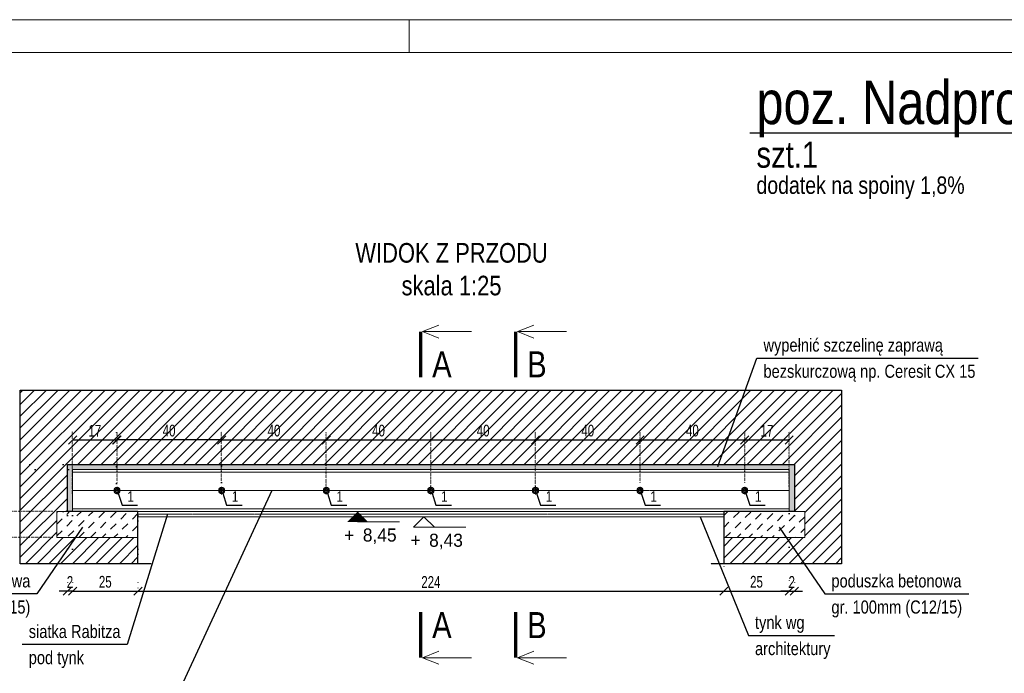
# Model space of a CAD drawing. Header units: millimetres. Extents: x 11149 to 111407, y -107619 to -23630.
# Tile 72 of 245: x 21140 to 21517, y -36610 to -36360. Entities that reach past the tile are written whole.
import ezdxf
from ezdxf.enums import TextEntityAlignment as Align

# ---------------------------------------------------------------- set-up
doc = ezdxf.new("R2010")
doc.units = ezdxf.units.MM
doc.header["$LTSCALE"] = 2
for name, pattern in [('CENTER2', [28.575, 19.05, -3.175, 3.175, -3.175]), ('DOT', [6.35, 0, -6.35]), ('HIDDEN', [9.525, 6.35, -3.175])]:
    doc.linetypes.add(name, pattern=pattern)
doc.layers.get('0').update_dxf_attribs({"plot": 0})
doc.layers.get('Defpoints').update_dxf_attribs({"color": 1})
for name, color, linetype, lineweight in [('e-cad_252', 252, 'HIDDEN', 9), ('e-cad_cienkie', 1, 'Continuous', 9), ('e-cad_kontur', 2, 'Continuous', 25), ('e-cad_obok', 3, 'Continuous', 9), ('e-cad_opisy', 7, 'Continuous', 9), ('e-cad_osie', 22, 'CENTER2', 9), ('e-cad_stal_kontur', 222, 'Continuous', 20), ('e-cad_wymiary', 4, 'Continuous', 9)]:
    doc.layers.add(name, color=color, linetype=linetype, lineweight=lineweight)
doc.layers.add('e-cad_ukryte', color=30, linetype='HIDDEN')
doc.styles.add('e-cad_1', font='arial.ttf', dxfattribs={"width": 0.7})
doc.styles.add('e-cad_2', font='arial.ttf', dxfattribs={"width": 0.8})
doc.dimstyles.new('e-cad_1_25_[cm]', dxfattribs={"dimscale": 2.5, "dimtxt": 1.8, "dimasz": 1.25, "dimexe": 1.25, "dimexo": 0.625, "dimgap": 0.5, "dimtad": 1, "dimdec": 0, "dimrnd": 1, "dimzin": 1, "dimtxsty": 'e-cad_1', "dimblk": 'OBLIQUE', "dimcen": 2.5, "dimclrd": 256, "dimclre": 252, "dimclrt": 7, "dimadec": 0, "dimazin": 0, "dimtfac": 1, "dimtix": 1, "dimtmove": 2, "dimatfit": 3, "dimldrblk": 'NONE', "dimfxl": 60, "dimfxlon": 1, "dimarcsym": 0})

# ---------------------------------------------------------------- blocks, each defined once
blk = doc.blocks.new('A3_poziom')
at = {"ltscale": 0.8}
blk.add_line((135, 292), (135, 297), dxfattribs=at)
for points in [[(0, 0), (420, 0), (420, 297), (0, 297)], [(30, 5), (415, 5), (415, 292), (30, 292)]]:
    blk.add_lwpolyline(points, close=True)
blk = doc.blocks.new('_OBLIQUE')
at = {"color": 0, "linetype": 'ByBlock', "lineweight": -2}
blk.add_line((-0.5, -0.5), (0.5, 0.5), dxfattribs=at)
blk = doc.blocks.new('*D2427')
at = {"layer": 'Defpoints', "color": 0, "ltscale": 0.5}
for p in [(21160.7, -36548.03), (21185.7, -36548.03), (21185.7, -36578.49)]:
    blk.add_point(p, dxfattribs=at)
at = {"layer": 'e-cad_wymiary', "color": 252, "linetype": 'DOT', "lineweight": -2}
for p, q in [((21160.7, -36549.59), (21160.7, -36581.61)), ((21185.7, -36549.59), (21185.7, -36581.61))]:
    blk.add_line(p, q, dxfattribs=at)
at = {"layer": 'e-cad_wymiary', "lineweight": -2}
blk.add_line((21160.7, -36578.49), (21185.7, -36578.49), dxfattribs=at)
at = {"layer": 'e-cad_wymiary', "lineweight": -2, "ltscale": 0.5, "xscale": 3.125, "yscale": 3.125, "zscale": 3.125, "rotation": 180}
blk.add_blockref('_OBLIQUE', (21160.7, -36578.49), dxfattribs=at)
at = {"layer": 'e-cad_wymiary', "lineweight": -2, "ltscale": 0.5, "xscale": 3.125, "yscale": 3.125, "zscale": 3.125}
blk.add_blockref('_OBLIQUE', (21185.7, -36578.49), dxfattribs=at)
at = {"layer": 'e-cad_wymiary', "color": 7, "ltscale": 0.5, "insert": (21173.2, -36574.94), "char_height": 4.5, "attachment_point": 5, "style": 'e-cad_1'}
blk.add_mtext('25', dxfattribs=at)
blk = doc.blocks.new('_None')
blk = doc.blocks.new('*D2428')
at = {"layer": 'Defpoints', "color": 0, "ltscale": 0.5}
for p in [(21185.7, -36550.03), (21409.7, -36567.54), (21409.7, -36578.49)]:
    blk.add_point(p, dxfattribs=at)
at = {"layer": 'e-cad_wymiary', "color": 252, "linetype": 'DOT', "lineweight": -2}
for p, q in [((21185.7, -36551.59), (21185.7, -36581.61)), ((21409.7, -36569.1), (21409.7, -36581.61))]:
    blk.add_line(p, q, dxfattribs=at)
at = {"layer": 'e-cad_wymiary', "lineweight": -2}
blk.add_line((21185.7, -36578.49), (21409.7, -36578.49), dxfattribs=at)
at = {"layer": 'e-cad_wymiary', "lineweight": -2, "ltscale": 0.5, "xscale": 3.125, "yscale": 3.125, "zscale": 3.125, "rotation": 180}
blk.add_blockref('_OBLIQUE', (21185.7, -36578.49), dxfattribs=at)
at = {"layer": 'e-cad_wymiary', "lineweight": -2, "ltscale": 0.5, "xscale": 3.125, "yscale": 3.125, "zscale": 3.125}
blk.add_blockref('_OBLIQUE', (21409.7, -36578.49), dxfattribs=at)
at = {"layer": 'e-cad_wymiary', "color": 7, "ltscale": 0.5, "insert": (21297.7, -36574.98), "char_height": 4.5, "attachment_point": 5, "style": 'e-cad_1'}
blk.add_mtext('224', dxfattribs=at)
blk = doc.blocks.new('e-cad_przekroj_1_1_P')
for points in [[(0.25, 7), (2.75, 8)], [(0.25, 7), (7.75, 7)], [(0.25, 7), (2.75, 6)]]:
    blk.add_lwpolyline(points)
at = {"const_width": 0.5}
blk.add_lwpolyline([(0, 0), (0, 7)], dxfattribs=at)
at = {"style": 'e-cad_1', "width": 0.8}
blk.add_attdef('SYMBOL', (1.75, 0), '', height=4, dxfattribs=at)
blk = doc.blocks.new('e-cad_przekroj_1_2_P')
at = {"const_width": 0.5}
blk.add_lwpolyline([(0, 0), (0, -7)], dxfattribs=at)
for points in [[(0.25, -7), (2.75, -6)], [(0.25, -7), (7.75, -7)], [(0.25, -7), (2.75, -8)]]:
    blk.add_lwpolyline(points)
at = {"style": 'e-cad_1', "width": 0.8}
blk.add_attdef('SYMBOL', (1.75, -4), '', height=4, dxfattribs=at)
blk = doc.blocks.new('*D2429')
at = {"layer": 'Defpoints', "color": 0, "ltscale": 0.5}
for p in [(21434.7, -36547.26), (21409.7, -36567.54), (21434.7, -36578.49)]:
    blk.add_point(p, dxfattribs=at)
at = {"layer": 'e-cad_wymiary', "color": 252, "linetype": 'DOT', "lineweight": -2}
for p, q in [((21434.7, -36548.82), (21434.7, -36581.61)), ((21409.7, -36569.1), (21409.7, -36581.61))]:
    blk.add_line(p, q, dxfattribs=at)
at = {"layer": 'e-cad_wymiary', "lineweight": -2}
blk.add_line((21409.7, -36578.49), (21434.7, -36578.49), dxfattribs=at)
at = {"layer": 'e-cad_wymiary', "lineweight": -2, "ltscale": 0.5, "xscale": 3.125, "yscale": 3.125, "zscale": 3.125, "rotation": 180}
blk.add_blockref('_OBLIQUE', (21409.7, -36578.49), dxfattribs=at)
at = {"layer": 'e-cad_wymiary', "lineweight": -2, "ltscale": 0.5, "xscale": 3.125, "yscale": 3.125, "zscale": 3.125}
blk.add_blockref('_OBLIQUE', (21434.7, -36578.49), dxfattribs=at)
at = {"layer": 'e-cad_wymiary', "color": 7, "ltscale": 0.5, "insert": (21422.2, -36574.94), "char_height": 4.5, "attachment_point": 5, "style": 'e-cad_1'}
blk.add_mtext('25', dxfattribs=at)
blk = doc.blocks.new('*D2430')
at = {"layer": 'Defpoints', "color": 0, "ltscale": 0.5}
for p in [(21158.7, -36548.03), (21158.7, -36578.49), (21160.7, -36578.49)]:
    blk.add_point(p, dxfattribs=at)
at = {"layer": 'e-cad_wymiary', "color": 252, "linetype": 'DOT', "lineweight": -2}
for p, q in [((21158.7, -36549.59), (21158.7, -36581.61)), ((21160.7, -36576.92), (21160.7, -36575.36))]:
    blk.add_line(p, q, dxfattribs=at)
at = {"layer": 'e-cad_wymiary', "lineweight": -2}
for p, q in [((21158.7, -36578.49), (21155.58, -36578.49)), ((21160.7, -36578.49), (21158.7, -36578.49)), ((21160.7, -36578.49), (21163.83, -36578.49))]:
    blk.add_line(p, q, dxfattribs=at)
at = {"layer": 'e-cad_wymiary', "lineweight": -2, "ltscale": 0.5, "xscale": 3.125, "yscale": 3.125, "zscale": 3.125}
blk.add_blockref('_OBLIQUE', (21158.7, -36578.49), dxfattribs=at)
at = {"layer": 'e-cad_wymiary', "lineweight": -2, "ltscale": 0.5, "xscale": 3.125, "yscale": 3.125, "zscale": 3.125, "rotation": 180}
blk.add_blockref('_OBLIQUE', (21160.7, -36578.49), dxfattribs=at)
at = {"layer": 'e-cad_wymiary', "color": 7, "ltscale": 0.5, "insert": (21159.7, -36574.98), "char_height": 4.5, "attachment_point": 5, "style": 'e-cad_1'}
blk.add_mtext('2', dxfattribs=at)
blk = doc.blocks.new('*D2431')
at = {"layer": 'Defpoints', "color": 0, "ltscale": 0.5}
for p in [(21436.7, -36548.03), (21434.7, -36578.49), (21436.7, -36578.49)]:
    blk.add_point(p, dxfattribs=at)
at = {"layer": 'e-cad_wymiary', "color": 252, "linetype": 'DOT', "lineweight": -2}
for p, q in [((21436.7, -36549.59), (21436.7, -36581.61)), ((21434.7, -36576.92), (21434.7, -36575.36))]:
    blk.add_line(p, q, dxfattribs=at)
at = {"layer": 'e-cad_wymiary', "lineweight": -2}
for p, q in [((21434.7, -36578.49), (21431.58, -36578.49)), ((21434.7, -36578.49), (21436.7, -36578.49)), ((21436.7, -36578.49), (21439.83, -36578.49))]:
    blk.add_line(p, q, dxfattribs=at)
at = {"layer": 'e-cad_wymiary', "lineweight": -2, "ltscale": 0.5, "xscale": 3.125, "yscale": 3.125, "zscale": 3.125}
blk.add_blockref('_OBLIQUE', (21434.7, -36578.49), dxfattribs=at)
at = {"layer": 'e-cad_wymiary', "lineweight": -2, "ltscale": 0.5, "xscale": 3.125, "yscale": 3.125, "zscale": 3.125, "rotation": 180}
blk.add_blockref('_OBLIQUE', (21436.7, -36578.49), dxfattribs=at)
at = {"layer": 'e-cad_wymiary', "color": 7, "ltscale": 0.5, "insert": (21435.7, -36574.98), "char_height": 4.5, "attachment_point": 5, "style": 'e-cad_1'}
blk.add_mtext('2', dxfattribs=at)
blk = doc.blocks.new('e-cad_kota_3_1')
blk.add_line((-1.6, -1.6), (6.4, -1.6))
blk.add_lwpolyline([(-1.6, -1.6), (0, 0), (1.6, -1.6)])
at = {"style": 'e-cad_1', "width": 0.95}
blk.add_attdef('ZNAK', text='', height=2, dxfattribs=at).set_placement((-0.5, -4.6), align=Align.RIGHT)
blk.add_attdef('RZEDNA', (0.8, -4.6), '', height=2, dxfattribs=at)
blk = doc.blocks.new('*D2432')
at = {"layer": 'Defpoints', "color": 0, "ltscale": 0.5}
for p in [(21129.29, -36532.03), (21160.7, -36532.03), (21158.7, -36548.03)]:
    blk.add_point(p, dxfattribs=at)
at = {"layer": 'e-cad_wymiary', "color": 252, "linetype": 'DOT', "lineweight": -2}
for p, q in [((21159.14, -36532.03), (21126.17, -36532.03)), ((21157.14, -36548.03), (21126.17, -36548.03))]:
    blk.add_line(p, q, dxfattribs=at)
at = {"layer": 'e-cad_wymiary', "lineweight": -2}
blk.add_line((21129.29, -36548.03), (21129.29, -36532.03), dxfattribs=at)
at = {"layer": 'e-cad_wymiary', "lineweight": -2, "ltscale": 0.5, "xscale": 3.125, "yscale": 3.125, "zscale": 3.125}
for p, rotation in [((21129.29, -36532.03), 90), ((21129.29, -36548.03), 270)]:
    blk.add_blockref('_OBLIQUE', p, dxfattribs=dict(at, rotation=rotation))
at = {"layer": 'e-cad_wymiary', "color": 7, "ltscale": 0.5, "insert": (21125.75, -36540.03), "char_height": 4.5, "attachment_point": 5, "rotation": 90, "style": 'e-cad_1'}
blk.add_mtext('16', dxfattribs=at)
blk = doc.blocks.new('*D2433')
at = {"layer": 'Defpoints', "color": 0, "ltscale": 0.5}
for p in [(21129.29, -36530.03), (21158.7, -36530.03), (21160.7, -36532.03)]:
    blk.add_point(p, dxfattribs=at)
at = {"layer": 'e-cad_wymiary', "lineweight": -2}
for p, q in [((21129.29, -36530.03), (21129.29, -36526.9)), ((21129.29, -36532.03), (21129.29, -36530.03)), ((21129.29, -36532.03), (21129.29, -36535.15))]:
    blk.add_line(p, q, dxfattribs=at)
at = {"layer": 'e-cad_wymiary', "color": 252, "linetype": 'DOT', "lineweight": -2}
for p, q in [((21157.14, -36530.03), (21126.17, -36530.03)), ((21159.14, -36532.03), (21126.17, -36532.03))]:
    blk.add_line(p, q, dxfattribs=at)
at = {"layer": 'e-cad_wymiary', "lineweight": -2, "ltscale": 0.5, "xscale": 3.125, "yscale": 3.125, "zscale": 3.125}
for p, rotation in [((21129.29, -36530.03), 270), ((21129.29, -36532.03), 90)]:
    blk.add_blockref('_OBLIQUE', p, dxfattribs=dict(at, rotation=rotation))
at = {"layer": 'e-cad_wymiary', "color": 7, "ltscale": 0.5, "insert": (21125.78, -36531.03), "char_height": 4.5, "attachment_point": 5, "rotation": 90, "style": 'e-cad_1'}
blk.add_mtext('2', dxfattribs=at)
blk = doc.blocks.new('e-cad_kota_2_1')
blk.add_line((0, -1.6), (6.4, -1.6))
blk.add_lwpolyline([(0, 0, 0, 3.2, 0), (0, -1.6, 3.2, 3.2, 0)], format="xyseb")
at = {"style": 'e-cad_1', "width": 0.95}
blk.add_attdef('ZNAK', text='', height=2, dxfattribs=at).set_placement((-0.5, -4.6), align=Align.RIGHT)
blk.add_attdef('RZEDNA', (0.8, -4.6), '', height=2, dxfattribs=at)
blk = doc.blocks.new('*D2434')
at = {"layer": 'Defpoints', "color": 0, "ltscale": 0.5}
for p in [(21177.7, -36520.69), (21177.7, -36538.56), (21160.7, -36543.02)]:
    blk.add_point(p, dxfattribs=at)
at = {"layer": 'e-cad_wymiary', "color": 252, "linetype": 'DOT', "lineweight": -2, "ltscale": 0.02}
for p, q in [((21160.7, -36541.46), (21160.7, -36517.57)), ((21177.7, -36536.99), (21177.7, -36517.57))]:
    blk.add_line(p, q, dxfattribs=at)
at = {"layer": 'e-cad_wymiary', "lineweight": -2, "ltscale": 0.02}
blk.add_line((21160.7, -36520.69), (21177.7, -36520.69), dxfattribs=at)
at = {"layer": 'e-cad_wymiary', "lineweight": -2, "ltscale": 0.5, "xscale": 3.125, "yscale": 3.125, "zscale": 3.125, "rotation": 180}
blk.add_blockref('_OBLIQUE', (21160.7, -36520.69), dxfattribs=at)
at = {"layer": 'e-cad_wymiary', "lineweight": -2, "ltscale": 0.5, "xscale": 3.125, "yscale": 3.125, "zscale": 3.125}
blk.add_blockref('_OBLIQUE', (21177.7, -36520.69), dxfattribs=at)
at = {"layer": 'e-cad_wymiary', "color": 7, "ltscale": 0.5, "insert": (21169.2, -36517.18), "char_height": 4.5, "attachment_point": 5, "style": 'e-cad_1'}
blk.add_mtext('17', dxfattribs=at)
blk = doc.blocks.new('*D2435')
at = {"layer": 'Defpoints', "color": 0, "ltscale": 0.5}
for p in [(21257.7, -36520.69), (21217.7, -36538.56), (21257.7, -36540.24)]:
    blk.add_point(p, dxfattribs=at)
at = {"layer": 'e-cad_wymiary', "color": 252, "linetype": 'DOT', "lineweight": -2, "ltscale": 0.02}
for p, q in [((21217.7, -36536.99), (21217.7, -36517.57)), ((21257.7, -36538.67), (21257.7, -36517.57))]:
    blk.add_line(p, q, dxfattribs=at)
at = {"layer": 'e-cad_wymiary', "lineweight": -2, "ltscale": 0.02}
blk.add_line((21217.7, -36520.69), (21257.7, -36520.69), dxfattribs=at)
at = {"layer": 'e-cad_wymiary', "lineweight": -2, "ltscale": 0.5, "xscale": 3.125, "yscale": 3.125, "zscale": 3.125, "rotation": 180}
blk.add_blockref('_OBLIQUE', (21217.7, -36520.69), dxfattribs=at)
at = {"layer": 'e-cad_wymiary', "lineweight": -2, "ltscale": 0.5, "xscale": 3.125, "yscale": 3.125, "zscale": 3.125}
blk.add_blockref('_OBLIQUE', (21257.7, -36520.69), dxfattribs=at)
at = {"layer": 'e-cad_wymiary', "color": 7, "ltscale": 0.5, "insert": (21237.7, -36517.14), "char_height": 4.5, "attachment_point": 5, "style": 'e-cad_1'}
blk.add_mtext('40', dxfattribs=at)
blk = doc.blocks.new('*D2436')
at = {"layer": 'Defpoints', "color": 0, "ltscale": 0.5}
for p in [(21297.7, -36520.69), (21257.7, -36540.24), (21297.7, -36540.03)]:
    blk.add_point(p, dxfattribs=at)
at = {"layer": 'e-cad_wymiary', "color": 252, "linetype": 'DOT', "lineweight": -2, "ltscale": 0.02}
for p, q in [((21257.7, -36538.67), (21257.7, -36517.57)), ((21297.7, -36538.47), (21297.7, -36517.57))]:
    blk.add_line(p, q, dxfattribs=at)
at = {"layer": 'e-cad_wymiary', "lineweight": -2, "ltscale": 0.02}
blk.add_line((21257.7, -36520.69), (21297.7, -36520.69), dxfattribs=at)
at = {"layer": 'e-cad_wymiary', "lineweight": -2, "ltscale": 0.5, "xscale": 3.125, "yscale": 3.125, "zscale": 3.125, "rotation": 180}
blk.add_blockref('_OBLIQUE', (21257.7, -36520.69), dxfattribs=at)
at = {"layer": 'e-cad_wymiary', "lineweight": -2, "ltscale": 0.5, "xscale": 3.125, "yscale": 3.125, "zscale": 3.125}
blk.add_blockref('_OBLIQUE', (21297.7, -36520.69), dxfattribs=at)
at = {"layer": 'e-cad_wymiary', "color": 7, "ltscale": 0.5, "insert": (21277.7, -36517.14), "char_height": 4.5, "attachment_point": 5, "style": 'e-cad_1'}
blk.add_mtext('40', dxfattribs=at)
blk = doc.blocks.new('*D2437')
at = {"layer": 'Defpoints', "color": 0, "ltscale": 0.5}
for p in [(21337.7, -36520.69), (21297.7, -36540.03), (21337.7, -36540.03)]:
    blk.add_point(p, dxfattribs=at)
at = {"layer": 'e-cad_wymiary', "color": 252, "linetype": 'DOT', "lineweight": -2, "ltscale": 0.02}
for p, q in [((21297.7, -36538.47), (21297.7, -36517.57)), ((21337.7, -36538.47), (21337.7, -36517.57))]:
    blk.add_line(p, q, dxfattribs=at)
at = {"layer": 'e-cad_wymiary', "lineweight": -2, "ltscale": 0.02}
blk.add_line((21297.7, -36520.69), (21337.7, -36520.69), dxfattribs=at)
at = {"layer": 'e-cad_wymiary', "lineweight": -2, "ltscale": 0.5, "xscale": 3.125, "yscale": 3.125, "zscale": 3.125, "rotation": 180}
blk.add_blockref('_OBLIQUE', (21297.7, -36520.69), dxfattribs=at)
at = {"layer": 'e-cad_wymiary', "lineweight": -2, "ltscale": 0.5, "xscale": 3.125, "yscale": 3.125, "zscale": 3.125}
blk.add_blockref('_OBLIQUE', (21337.7, -36520.69), dxfattribs=at)
at = {"layer": 'e-cad_wymiary', "color": 7, "ltscale": 0.5, "insert": (21317.7, -36517.14), "char_height": 4.5, "attachment_point": 5, "style": 'e-cad_1'}
blk.add_mtext('40', dxfattribs=at)
blk = doc.blocks.new('*D2438')
at = {"layer": 'Defpoints', "color": 0, "ltscale": 0.5}
for p in [(21377.7, -36520.69), (21377.7, -36538.56), (21337.7, -36540.03)]:
    blk.add_point(p, dxfattribs=at)
at = {"layer": 'e-cad_wymiary', "color": 252, "linetype": 'DOT', "lineweight": -2, "ltscale": 0.02}
for p, q in [((21337.7, -36538.47), (21337.7, -36517.57)), ((21377.7, -36536.99), (21377.7, -36517.57))]:
    blk.add_line(p, q, dxfattribs=at)
at = {"layer": 'e-cad_wymiary', "lineweight": -2, "ltscale": 0.02}
blk.add_line((21337.7, -36520.69), (21377.7, -36520.69), dxfattribs=at)
at = {"layer": 'e-cad_wymiary', "lineweight": -2, "ltscale": 0.5, "xscale": 3.125, "yscale": 3.125, "zscale": 3.125, "rotation": 180}
blk.add_blockref('_OBLIQUE', (21337.7, -36520.69), dxfattribs=at)
at = {"layer": 'e-cad_wymiary', "lineweight": -2, "ltscale": 0.5, "xscale": 3.125, "yscale": 3.125, "zscale": 3.125}
blk.add_blockref('_OBLIQUE', (21377.7, -36520.69), dxfattribs=at)
at = {"layer": 'e-cad_wymiary', "color": 7, "ltscale": 0.5, "insert": (21357.7, -36517.14), "char_height": 4.5, "attachment_point": 5, "style": 'e-cad_1'}
blk.add_mtext('40', dxfattribs=at)
blk = doc.blocks.new('*D2439')
at = {"layer": 'Defpoints', "color": 0, "ltscale": 0.5}
for p in [(21434.7, -36520.69), (21417.7, -36538.56), (21434.7, -36540.03)]:
    blk.add_point(p, dxfattribs=at)
at = {"layer": 'e-cad_wymiary', "color": 252, "linetype": 'DOT', "lineweight": -2, "ltscale": 0.02}
for p, q in [((21417.7, -36536.99), (21417.7, -36517.57)), ((21434.7, -36538.47), (21434.7, -36517.57))]:
    blk.add_line(p, q, dxfattribs=at)
at = {"layer": 'e-cad_wymiary', "lineweight": -2, "ltscale": 0.02}
blk.add_line((21417.7, -36520.69), (21434.7, -36520.69), dxfattribs=at)
at = {"layer": 'e-cad_wymiary', "lineweight": -2, "ltscale": 0.5, "xscale": 3.125, "yscale": 3.125, "zscale": 3.125, "rotation": 180}
blk.add_blockref('_OBLIQUE', (21417.7, -36520.69), dxfattribs=at)
at = {"layer": 'e-cad_wymiary', "lineweight": -2, "ltscale": 0.5, "xscale": 3.125, "yscale": 3.125, "zscale": 3.125}
blk.add_blockref('_OBLIQUE', (21434.7, -36520.69), dxfattribs=at)
at = {"layer": 'e-cad_wymiary', "color": 7, "ltscale": 0.5, "insert": (21426.2, -36517.18), "char_height": 4.5, "attachment_point": 5, "style": 'e-cad_1'}
blk.add_mtext('17', dxfattribs=at)
blk = doc.blocks.new('*D2446')
at = {"layer": 'Defpoints', "color": 0, "ltscale": 0.5}
for p in [(21129.29, -36548.03), (21154.7, -36548.03), (21154.7, -36558.03)]:
    blk.add_point(p, dxfattribs=at)
at = {"layer": 'e-cad_wymiary', "color": 252, "linetype": 'DOT', "lineweight": -2, "ltscale": 0.02}
for p, q in [((21153.14, -36548.03), (21126.17, -36548.03)), ((21153.14, -36558.03), (21126.17, -36558.03))]:
    blk.add_line(p, q, dxfattribs=at)
at = {"layer": 'e-cad_wymiary', "lineweight": -2, "ltscale": 0.02}
blk.add_line((21129.29, -36558.03), (21129.29, -36548.03), dxfattribs=at)
at = {"layer": 'e-cad_wymiary', "lineweight": -2, "ltscale": 0.5, "xscale": 3.125, "yscale": 3.125, "zscale": 3.125}
for p, rotation in [((21129.29, -36548.03), 90), ((21129.29, -36558.03), 270)]:
    blk.add_blockref('_OBLIQUE', p, dxfattribs=dict(at, rotation=rotation))
at = {"layer": 'e-cad_wymiary', "color": 7, "ltscale": 0.5, "insert": (21125.75, -36553.03), "char_height": 4.5, "attachment_point": 5, "rotation": 90, "style": 'e-cad_1'}
blk.add_mtext('10', dxfattribs=at)
blk = doc.blocks.new('e-cad_ZelbetPozycja')
at = {"layer": 'e-cad_opisy', "ltscale": 0.04, "style": 'e-cad_1', "width": 0.8}
for tag, p, height in [('OPIS_1', (0, 1.33), 6.67), ('OPIS_2', (0, -5.33), 4), ('OPIS_4', (16, -5.33), 4), ('OPIS_3', (0, -9.33), 2.67)]:
    blk.add_attdef(tag, p, '', height=height, dxfattribs=at)
at = {"layer": 'e-cad_opisy', "ltscale": 0.04, "style": 'e-cad_1', "width": 0.8, "flags": 1}
for tag, p in [('POZYCJA', (0, -20)), ('ILOSC', (0, -26.67)), ('DODATEK', (0, -33.33))]:
    blk.add_attdef(tag, p, '', height=4, dxfattribs=at)
blk = doc.blocks.new('*D2460')
at = {"layer": 'Defpoints', "color": 0, "ltscale": 0.5}
for p in [(21177.48, -36520.69), (21177.48, -36538.85), (21217.7, -36538.56)]:
    blk.add_point(p, dxfattribs=at)
at = {"layer": 'e-cad_wymiary', "color": 252, "linetype": 'DOT', "lineweight": -2, "ltscale": 0.5}
for p, q in [((21177.48, -36537.29), (21177.48, -36517.57)), ((21217.7, -36536.99), (21217.7, -36517.57))]:
    blk.add_line(p, q, dxfattribs=at)
at = {"layer": 'e-cad_wymiary', "lineweight": -2, "ltscale": 0.5}
blk.add_line((21217.7, -36520.69), (21177.48, -36520.69), dxfattribs=at)
at = {"layer": 'e-cad_wymiary', "lineweight": -2, "ltscale": 0.5, "xscale": 3.125, "yscale": 3.125, "zscale": 3.125, "rotation": 180}
blk.add_blockref('_OBLIQUE', (21177.48, -36520.69), dxfattribs=at)
at = {"layer": 'e-cad_wymiary', "lineweight": -2, "ltscale": 0.5, "xscale": 3.125, "yscale": 3.125, "zscale": 3.125}
blk.add_blockref('_OBLIQUE', (21217.7, -36520.69), dxfattribs=at)
at = {"layer": 'e-cad_wymiary', "color": 7, "ltscale": 0.5, "insert": (21197.59, -36517.14), "char_height": 4.5, "attachment_point": 5, "style": 'e-cad_1'}
blk.add_mtext('40', dxfattribs=at)
blk = doc.blocks.new('*D2461')
at = {"layer": 'Defpoints', "color": 0, "ltscale": 0.5}
for p in [(21417.7, -36520.69), (21377.7, -36538.56), (21417.7, -36538.56)]:
    blk.add_point(p, dxfattribs=at)
at = {"layer": 'e-cad_wymiary', "color": 252, "linetype": 'DOT', "lineweight": -2, "ltscale": 0.02}
for p, q in [((21377.7, -36536.99), (21377.7, -36517.57)), ((21417.7, -36536.99), (21417.7, -36517.57))]:
    blk.add_line(p, q, dxfattribs=at)
at = {"layer": 'e-cad_wymiary', "lineweight": -2, "ltscale": 0.02}
blk.add_line((21377.7, -36520.69), (21417.7, -36520.69), dxfattribs=at)
at = {"layer": 'e-cad_wymiary', "lineweight": -2, "ltscale": 0.5, "xscale": 3.125, "yscale": 3.125, "zscale": 3.125, "rotation": 180}
blk.add_blockref('_OBLIQUE', (21377.7, -36520.69), dxfattribs=at)
at = {"layer": 'e-cad_wymiary', "lineweight": -2, "ltscale": 0.5, "xscale": 3.125, "yscale": 3.125, "zscale": 3.125}
blk.add_blockref('_OBLIQUE', (21417.7, -36520.69), dxfattribs=at)
at = {"layer": 'e-cad_wymiary', "color": 7, "ltscale": 0.5, "insert": (21397.7, -36517.14), "char_height": 4.5, "attachment_point": 5, "style": 'e-cad_1'}
blk.add_mtext('40', dxfattribs=at)

msp = doc.modelspace()

# ---------------------------------------------------------------- hatches: boundary and pattern name
at = {"layer": 'e-cad_252', "ltscale": 10}
h = msp.add_hatch(dxfattribs=at)
h.set_pattern_fill('ANSI31', color=256)
h.set_pattern_definition([(45, (35072.256, -19306.7644), (-2.24506403, 2.24506403), [])])
h.paths.add_polyline_path([(21140.7, -36501.66), (21454.7, -36501.66), (21454.7, -36568.03), (21409.7, -36568.03), (21409.7, -36558.03), (21440.7, -36558.03), (21440.7, -36548.03), (21436.7, -36548.03), (21436.7, -36530.03), (21158.7, -36530.03), (21158.7, -36548.03), (21154.7, -36548.03), (21154.7, -36558.03), (21185.7, -36558.03), (21185.7, -36568.03), (21140.7, -36568.03)])
h.paths.add_polyline_path([(21165.49, -36513.79), (21165.49, -36520.57), (21171.96, -36520.57), (21171.96, -36513.79)], flags=24)
h.paths.add_polyline_path([(21274.18, -36513.62), (21274.18, -36520.51), (21281.11, -36520.51), (21281.11, -36513.62)], flags=24)
h.paths.add_polyline_path([(21354.18, -36513.62), (21354.18, -36520.51), (21361.11, -36520.51), (21361.11, -36513.62)], flags=24)
h.paths.add_polyline_path([(21422.49, -36513.79), (21422.49, -36520.57), (21428.96, -36520.57), (21428.96, -36513.79)], flags=24)
h.paths.add_polyline_path([(21314.18, -36513.62), (21314.18, -36520.51), (21321.11, -36520.51), (21321.11, -36513.62)], flags=24)
h.paths.add_polyline_path([(21234.18, -36513.62), (21234.18, -36520.51), (21241.11, -36520.51), (21241.11, -36513.62)], flags=24)
at = {"layer": 'e-cad_252', "ltscale": 0.8}
h = msp.add_hatch(dxfattribs=at)
h.set_pattern_fill('CONC', color=256, scale=0.625, angle=30)
h.set_pattern_definition([(30, (13555.017, -36602.374), (-7.9375, 13.748153), [0, -15.875]), (30, (13557.933, -36607.106), (-7.9375, 13.748153), [0, -15.875]), (30, (13554.059, -36599.444), (-7.9375, 13.748153), [0, -15.875]), (8.1986, (13549.3704, -36607.8337), (49.1819629, 10.0643501), [1.709785, -83.77971]), (246.8699, (13551.0627, -36607.59), (25.3694577, 51.3088076), [0.79375, -78.58125]), (160.6013, (13550.751, -36608.3199), (116.36576442, -42.80140287), [1.463596, -144.896665]), (236.5651, (13547.1665, -36612.589), (-5.810631, -21.6856646), [0.35498, -35.1426]), (356.3099, (13546.971, -36612.8852), (35.433811, 2.1268249), [0.57239, -56.66575]), (138.4349, (13547.542, -36612.922), (-29.6231348, 19.5588252), [0.502015, -49.699148]), (255, (13556.759, -36608.884), (7.937502, -13.748158), [0.673513, -21.77712]), (30, (13556.585, -36609.534), (5.810653, 21.685653), [0.9525, -14.9225]), (165, (13557.41, -36609.058), (-13.748158, -7.937502), [0.673513, -21.77712]), (281.5651, (13550.0293, -36601.0375), (-2.126872, 35.4338), [0.502015, -49.699148]), (30, (13550.13, -36601.53), (5.810653, 21.685653), [0.79375, -15.08125]), (173.1301, (13550.8174, -36601.1324), (-57.1194597, 3.6838089), [0.79375, -78.58125]), (243.6901, (13542.6634, -36605.107), (19.55879, 29.623168), [0.57239, -56.66575]), (11.5651, (13542.4097, -36605.62), (-35.4338, -2.126872), [1.00403, -49.197133]), (156.8699, (13543.3934, -36605.4187), (51.3088076, -25.3694577), [0.79375, -78.58125]), (30, (13546.968, -36603.355), (-7.9375, 13.748153), [0, -15.875]), (30, (13545.32, -36609.073), (-7.9375, 13.748153), [0, -15.875]), (30, (13552.106, -36611.937), (-7.9375, 13.748153), [0, -15.875]), (30, (13553.357, -36605.532), (-7.9375, 13.748153), [0, -15.875]), (30, (13548.021, -36605.497), (-7.9375, 13.748153), [0, -15.875]), (30, (13544.758, -36606.83), (-7.9375, 13.748153), [0, -15.875]), (30, (13546.472, -36606.941), (-7.9375, 13.748153), [0, -15.875]), (30, (13547.827, -36610.558), (-7.9375, 13.748153), [0, -15.875]), (30, (13544.21, -36611.913), (-7.9375, 13.748153), [0, -15.875]), (30, (13542.522, -36608.672), (-7.9375, 13.748153), [0, -15.875]), (30, (13540.363, -36605.885), (-7.9375, 13.748153), [0, -15.875]), (30, (13544.307, -36602.875), (-7.9375, 13.748153), [0, -15.875]), (30, (13547.015, -36600.578), (-7.9375, 13.748153), [0, -15.875]), (30, (13552.144, -36598.35), (-7.9375, 13.748153), [0, -15.875]), (30, (13551.305, -36604.517), (-7.9375, 13.748153), [0, -15.875]), (30, (13548.501, -36602.836), (-7.9375, 13.748153), [0, -15.875]), (30, (13553.411, -36608.8), (-7.9375, 13.748153), [0, -15.875]), (30, (13549.684, -36611.869), (-7.9375, 13.748153), [0, -15.875]), (30, (13555.554, -36612.512), (-7.9375, 13.748153), [0, -15.875]), (30, (13550.541, -36614.307), (-7.9375, 13.748153), [0, -15.875]), (30, (13546.38, -36617.26), (-7.9375, 13.748153), [0, -15.875]), (30, (13548.427, -36616.994), (-7.9375, 13.748153), [0, -15.875]), (30, (13547.453, -36614.99), (-7.9375, 13.748153), [0, -15.875]), (30, (13557.934, -36611.872), (-7.9375, 13.748153), [0, -15.875]), (30, (13556.33, -36605.282), (-7.9375, 13.748153), [0, -15.875]), (30, (13553.261, -36601.555), (-7.9375, 13.748153), [0, -15.875]), (30, (13552.652, -36615.105), (-7.9375, 13.748153), [0, -15.875])])
h.paths.add_polyline_path([(21158.7, -36530.03), (21436.7, -36530.03), (21436.7, -36548.03), (21434.7, -36548.03), (21434.7, -36532.03), (21160.7, -36532.03), (21160.7, -36548.03), (21158.7, -36548.03)])
at = {"layer": 'e-cad_obok', "ltscale": 0.8}
h = msp.add_hatch(dxfattribs=at)
h.set_pattern_fill('CONCRE', color=256, style=0)
h.set_pattern_definition([(45, (8948.2454, -39954.217), (-4.490128, 4.490128), [3, -2.5]), (45, (8952.7355, -39954.217), (-4.490128, 4.490128), [3, -2.5])])
h.paths.add_polyline_path([(21154.7, -36548.03), (21154.7, -36558.03), (21185.7, -36558.03), (21185.7, -36548.03)])
h = msp.add_hatch(dxfattribs=at)
h.set_pattern_fill('CONCRE', color=256, angle=180, style=0)
h.set_pattern_definition([(45, (9074.2454, -39954.217), (-4.490128, 4.490128), [3, -2.5]), (45, (9078.7355, -39954.217), (-4.490128, 4.490128), [3, -2.5])])
h.paths.add_polyline_path([(21409.7, -36558.03), (21409.7, -36548.03), (21440.7, -36548.03), (21440.7, -36558.03)])

# ---------------------------------------------------------------- linework, layer by layer
at = {"layer": 'e-cad_cienkie', "color": 0, "ltscale": 0.8}
for points in [[(21177.7, -36541.02), (21178.56, -36540.53), (21178.56, -36539.53), (21177.7, -36539.04), (21176.84, -36539.53), (21176.84, -36540.53), (21177.7, -36541.02)], [(21217.7, -36541.02), (21218.56, -36540.53), (21218.56, -36539.53), (21217.7, -36539.04), (21216.84, -36539.53), (21216.84, -36540.53), (21217.7, -36541.02)], [(21257.7, -36541.02), (21258.56, -36540.53), (21258.56, -36539.53), (21257.7, -36539.04), (21256.84, -36539.53), (21256.84, -36540.53), (21257.7, -36541.02)], [(21297.7, -36541.02), (21298.56, -36540.53), (21298.56, -36539.53), (21297.7, -36539.04), (21296.84, -36539.53), (21296.84, -36540.53), (21297.7, -36541.02)], [(21337.7, -36541.02), (21338.56, -36540.53), (21338.56, -36539.53), (21337.7, -36539.04), (21336.84, -36539.53), (21336.84, -36540.53), (21337.7, -36541.02)], [(21377.7, -36541.02), (21378.56, -36540.53), (21378.56, -36539.53), (21377.7, -36539.04), (21376.84, -36539.53), (21376.84, -36540.53), (21377.7, -36541.02)], [(21417.7, -36541.02), (21418.56, -36540.53), (21418.56, -36539.53), (21417.7, -36539.04), (21416.84, -36539.53), (21416.84, -36540.53), (21417.7, -36541.02)]]:
    msp.add_lwpolyline(points, dxfattribs=at)
for centre, radius in [((21177.7, -36540.03), 1.2), ((21177.7, -36540.03), 0.635), ((21217.7, -36540.03), 1.2), ((21217.7, -36540.03), 0.635), ((21257.7, -36540.03), 1.2), ((21257.7, -36540.03), 0.635), ((21297.7, -36540.03), 1.2), ((21297.7, -36540.03), 0.635), ((21337.7, -36540.03), 1.2), ((21337.7, -36540.03), 0.635), ((21377.7, -36540.03), 1.2), ((21377.7, -36540.03), 0.635), ((21417.7, -36540.03), 1.2), ((21417.7, -36540.03), 0.635)]:
    msp.add_circle(centre, radius, dxfattribs=at)
for centre in [(21177.7, -36540.03), (21217.7, -36540.03), (21257.7, -36540.03), (21297.7, -36540.03), (21337.7, -36540.03), (21377.7, -36540.03), (21417.7, -36540.03)]:
    msp.add_arc(centre, 0.707, 100, 10, dxfattribs=at)
at = {"layer": 'e-cad_kontur'}
msp.add_lwpolyline([(21185.7, -36568.03), (21185.7, -36548.03), (21160.7, -36548.03), (21158.7, -36548.03), (21158.7, -36530.03), (21436.7, -36530.03), (21436.7, -36530.03), (21436.7, -36548.03), (21409.7, -36548.03), (21409.7, -36568.03)], dxfattribs=at)
at = {"layer": 'e-cad_obok', "ltscale": 0.8}
for points in [[(21154.7, -36548.03), (21154.7, -36558.03), (21185.7, -36558.03), (21185.7, -36548.03), (21154.7, -36548.03)], [(21440.7, -36548.03), (21440.7, -36558.03), (21409.7, -36558.03), (21409.7, -36548.03), (21440.7, -36548.03)]]:
    msp.add_lwpolyline(points, dxfattribs=at)
at = {"layer": 'e-cad_opisy', "ltscale": 0.8}
msp.add_lwpolyline([(21185.7, -36550.03), (21409.7, -36550.03)], dxfattribs=at)
at = {"layer": 'e-cad_osie', "color": 0, "ltscale": 0.8}
for points in [[(21177.7, -36541.5), (21177.7, -36538.56)], [(21217.7, -36541.5), (21217.7, -36538.56)], [(21257.7, -36541.5), (21257.7, -36538.56)], [(21297.7, -36541.5), (21297.7, -36538.56)], [(21337.7, -36541.5), (21337.7, -36538.56)], [(21377.7, -36541.5), (21377.7, -36538.56)], [(21417.7, -36541.5), (21417.7, -36538.56)], [(21176.36, -36540.03), (21179.04, -36540.03)], [(21216.36, -36540.03), (21219.04, -36540.03)], [(21256.36, -36540.03), (21259.04, -36540.03)], [(21296.36, -36540.03), (21299.04, -36540.03)], [(21336.36, -36540.03), (21339.04, -36540.03)], [(21376.36, -36540.03), (21379.04, -36540.03)], [(21416.36, -36540.03), (21419.04, -36540.03)]]:
    msp.add_lwpolyline(points, dxfattribs=at)
at = {"layer": 'e-cad_osie', "ltscale": 0.02}
msp.add_lwpolyline([(21434.7, -36540.03), (21160.7, -36540.03)], dxfattribs=at)
at = {"layer": 'e-cad_stal_kontur', "ltscale": 0.02}
for points in [[(21434.7, -36532.03), (21160.7, -36532.03)], [(21160.7, -36532.03), (21160.7, -36548.03)], [(21434.7, -36532.98), (21160.7, -36532.98)], [(21434.7, -36548.03), (21434.7, -36532.03)], [(21434.7, -36547.08), (21160.7, -36547.08)], [(21434.7, -36548.03), (21160.7, -36548.03)]]:
    msp.add_lwpolyline(points, dxfattribs=at)
at = {"layer": 'e-cad_stal_kontur', "linetype": 'HIDDEN', "ltscale": 0.01}
msp.add_lwpolyline([(21185.7, -36549.03), (21409.7, -36549.03)], dxfattribs=at)
at = {"layer": 'e-cad_stal_kontur', "ltscale": 0.8}
for centre in [(21177.7, -36540.03), (21217.7, -36540.03), (21257.7, -36540.03), (21297.7, -36540.03), (21337.7, -36540.03), (21377.7, -36540.03), (21417.7, -36540.03)]:
    msp.add_circle(centre, 0.7, dxfattribs=at)
at = {"layer": 'e-cad_ukryte', "ltscale": 0.02}
msp.add_lwpolyline([(21190.7, -36568.03), (21140.7, -36568.03), (21140.7, -36501.66), (21454.7, -36501.66), (21454.7, -36568.03), (21404.7, -36568.03)], dxfattribs=at)

# ---------------------------------------------------------------- block references
at = {"layer": 'e-cad_opisy', "ltscale": 0.02, "xscale": 2.5, "yscale": 2.5, "zscale": 2.5}
msp.add_blockref('A3_poziom', (20951.87, -37102.55), dxfattribs=at)
at = {"layer": 'e-cad_opisy', "ltscale": 0.5, "xscale": 2.5, "yscale": 2.5, "zscale": 2.5}
msp.add_blockref('e-cad_ZelbetPozycja', (21422.18, -36403.31), dxfattribs=at).add_auto_attribs({'OPIS_1': 'poz. Nadproże N-3.7', 'OPIS_2': 'szt.1', 'OPIS_3': 'dodatek na spoiny 1,8%'})
at = {"layer": 'e-cad_opisy', "xscale": 2.5, "yscale": 2.5, "zscale": 2.5, "rotation": 360}
for name, p, values in [('e-cad_przekroj_1_1_P', (21293.81, -36496.78), {'SYMBOL': 'A'}), ('e-cad_przekroj_1_1_P', (21330.14, -36496.78), {'SYMBOL': 'B'}), ('e-cad_przekroj_1_2_P', (21293.81, -36586.46), {'SYMBOL': 'A'}), ('e-cad_przekroj_1_2_P', (21330.14, -36586.46), {'SYMBOL': 'B'})]:
    msp.add_blockref(name, p, dxfattribs=at).add_auto_attribs(values)
at = {"layer": 'e-cad_opisy', "xscale": 2.5, "yscale": 2.5, "zscale": 2.5}
for name, p, values in [('e-cad_kota_2_1', (21269.68, -36548.03), {'RZEDNA': '8,45', 'ZNAK': '+'}), ('e-cad_kota_3_1', (21295.03, -36550.03), {'RZEDNA': '8,43', 'ZNAK': '+'})]:
    msp.add_blockref(name, p, dxfattribs=at).add_auto_attribs(values)

# ---------------------------------------------------------------- texts
at = {"layer": 'e-cad_opisy', "style": 'e-cad_1', "width": 0.8}
for s, height, p in [('wypełnić szczelinę zaprawą', 5, (21424.88, -36486.94)), ('bezskurczową np. Ceresit CX 15', 5, (21424.88, -36496.94)), ('1', 4, (21181.61, -36544.31)), ('1', 4, (21221.61, -36544.31)), ('1', 4, (21261.61, -36544.31)), ('1', 4, (21301.61, -36544.31)), ('1', 4, (21341.61, -36544.31)), ('1', 4, (21381.61, -36544.31)), ('1', 4, (21421.61, -36544.31)), ('poduszka betonowa', 5, (21094.84, -36577.06)), ('poduszka betonowa', 5, (21450.86, -36577.06)), ('gr. 100mm (C12/15)', 5, (21094.55, -36587.06)), ('gr. 100mm (C12/15)', 5, (21450.86, -36587.06)), ('tynk wg', 5, (21421.64, -36592.94)), ('siatka Rabitza', 5, (21143.93, -36596.4)), ('architektury', 5, (21421.64, -36602.94)), ('pod tynk', 5, (21143.93, -36606.4))]:
    msp.add_text(s, height=height, dxfattribs=at).set_placement(p)
at = {"layer": 'e-cad_opisy', "ltscale": 0.8, "insert": (21305.6, -36465.53), "char_height": 7.5, "width": 113.777, "attachment_point": 8, "style": 'e-cad_2'}
msp.add_mtext('WIDOK Z PRZODU\\Pskala 1:25', dxfattribs=at)

# ---------------------------------------------------------------- dimensions: what is measured, and where the dimension line sits
at = {"layer": 'e-cad_wymiary', "ltscale": 0.02}
for base, p1, p2, picture, middle in [((21177.7, -36520.69), (21160.7, -36543.02), (21177.7, -36538.56), '*D2434', (21169.2, -36517.18)), ((21257.7, -36520.69), (21217.7, -36538.56), (21257.7, -36540.24), '*D2435', (21237.7, -36517.14)), ((21297.7, -36520.69), (21257.7, -36540.24), (21297.7, -36540.03), '*D2436', (21277.7, -36517.14)), ((21337.7, -36520.69), (21297.7, -36540.03), (21337.7, -36540.03), '*D2437', (21317.7, -36517.14)), ((21377.7, -36520.69), (21337.7, -36540.03), (21377.7, -36538.56), '*D2438', (21357.7, -36517.14)), ((21434.7, -36520.69), (21417.7, -36538.56), (21434.7, -36540.03), '*D2439', (21426.2, -36517.18))]:
    dim = msp.add_linear_dim(base=base, p1=p1, p2=p2, dimstyle='e-cad_1_25_[cm]', dxfattribs=at)
    dim.commit()
    dim.dimension.update_dxf_attribs({"geometry": picture, "text_midpoint": middle})
at = {"layer": 'e-cad_wymiary', "ltscale": 0.5}
dim = msp.add_linear_dim(base=(21177.48, -36520.69), p1=(21217.7, -36538.56), p2=(21177.48, -36538.85), dimstyle='e-cad_1_25_[cm]', dxfattribs=at)
dim.commit()
dim.dimension.update_dxf_attribs({"geometry": '*D2460', "text_midpoint": (21197.59, -36517.14)})
at = {"layer": 'e-cad_wymiary', "ltscale": 0.02}
dim = msp.add_linear_dim(base=(21417.7, -36520.69), p1=(21377.7, -36538.56), p2=(21417.7, -36538.56), dimstyle='e-cad_1_25_[cm]', override={"dimblk": 'OBLIQUE'}, dxfattribs=at)
dim.commit()
dim.dimension.update_dxf_attribs({"geometry": '*D2461', "text_midpoint": (21397.7, -36517.14)})
at = {"layer": 'e-cad_wymiary'}
for base, p1, p2, picture, middle in [((21129.29, -36530.03), (21160.7, -36532.03), (21158.7, -36530.03), '*D2433', (21125.78, -36531.03)), ((21129.29, -36532.03), (21158.7, -36548.03), (21160.7, -36532.03), '*D2432', (21125.75, -36540.03))]:
    dim = msp.add_linear_dim(base=base, p1=p1, p2=p2, angle=90, dimstyle='e-cad_1_25_[cm]', dxfattribs=at)
    dim.commit()
    dim.dimension.update_dxf_attribs({"geometry": picture, "text_midpoint": middle})
at = {"layer": 'e-cad_wymiary', "ltscale": 0.02}
dim = msp.add_linear_dim(base=(21129.29, -36548.03), p1=(21154.7, -36558.03), p2=(21154.7, -36548.03), angle=90, dimstyle='e-cad_1_25_[cm]', dxfattribs=at)
dim.commit()
dim.dimension.update_dxf_attribs({"geometry": '*D2446', "text_midpoint": (21125.75, -36553.03)})
at = {"layer": 'e-cad_wymiary'}
for base, p1, p2, picture, middle in [((21158.7, -36578.49), (21160.7, -36578.49), (21158.7, -36548.03), '*D2430', (21159.7, -36574.98)), ((21185.7, -36578.49), (21160.7, -36548.03), (21185.7, -36548.03), '*D2427', (21173.2, -36574.94)), ((21409.7, -36578.49), (21185.7, -36550.03), (21409.7, -36567.54), '*D2428', (21297.7, -36574.98)), ((21434.7, -36578.49), (21409.7, -36567.54), (21434.7, -36547.26), '*D2429', (21422.2, -36574.94)), ((21436.7, -36578.49), (21434.7, -36578.49), (21436.7, -36548.03), '*D2431', (21435.7, -36574.98))]:
    dim = msp.add_linear_dim(base=base, p1=p1, p2=p2, dimstyle='e-cad_1_25_[cm]', dxfattribs=at)
    dim.commit()
    dim.dimension.update_dxf_attribs({"geometry": picture, "text_midpoint": middle})

# ---------------------------------------------------------------- leaders
at = {"layer": 'e-cad_cienkie', "ltscale": 0.5, "has_arrowhead": 0}
msp.add_leader([(21419.68, -36403.31), (21596.55, -36403.31)], dimstyle='e-cad_1_25_[cm]', dxfattribs=at)
at = {"layer": 'e-cad_cienkie', "has_arrowhead": 0}
for points in [[(21407.45, -36530.9), (21422.38, -36489.44), (21506.98, -36489.44)], [(21178.14, -36541.04), (21179.61, -36545.58), (21185.53, -36545.58)], [(21218.14, -36541.04), (21219.61, -36545.58), (21225.53, -36545.58)], [(21258.14, -36541.04), (21259.61, -36545.58), (21265.53, -36545.58)], [(21298.14, -36541.04), (21299.61, -36545.58), (21305.53, -36545.58)], [(21338.14, -36541.04), (21339.61, -36545.58), (21345.53, -36545.58)], [(21378.14, -36541.04), (21379.61, -36545.58), (21385.53, -36545.58)], [(21418.14, -36541.04), (21419.61, -36545.58), (21425.53, -36545.58)], [(21197.01, -36549.03), (21181.52, -36598.9), (21141.43, -36598.9)], [(21400.63, -36550.03), (21419.14, -36595.44), (21452.07, -36595.44)], [(21164.48, -36554.02), (21147.05, -36579.56), (21092.05, -36579.56)], [(21430.93, -36554.02), (21448.36, -36579.56), (21503.36, -36579.56)]]:
    msp.add_leader(points, dimstyle='e-cad_1_25_[cm]', override={"dimldrblk": 'None'}, dxfattribs=at)
at = {"layer": 'e-cad_cienkie', "ltscale": 0.02}
msp.add_leader([(21236.88, -36540.03), (21197.92, -36624.28)], dimstyle='e-cad_1_25_[cm]', override={"dimldrblk": 'None'}, dxfattribs=at)

doc.saveas('drawing.dxf')
